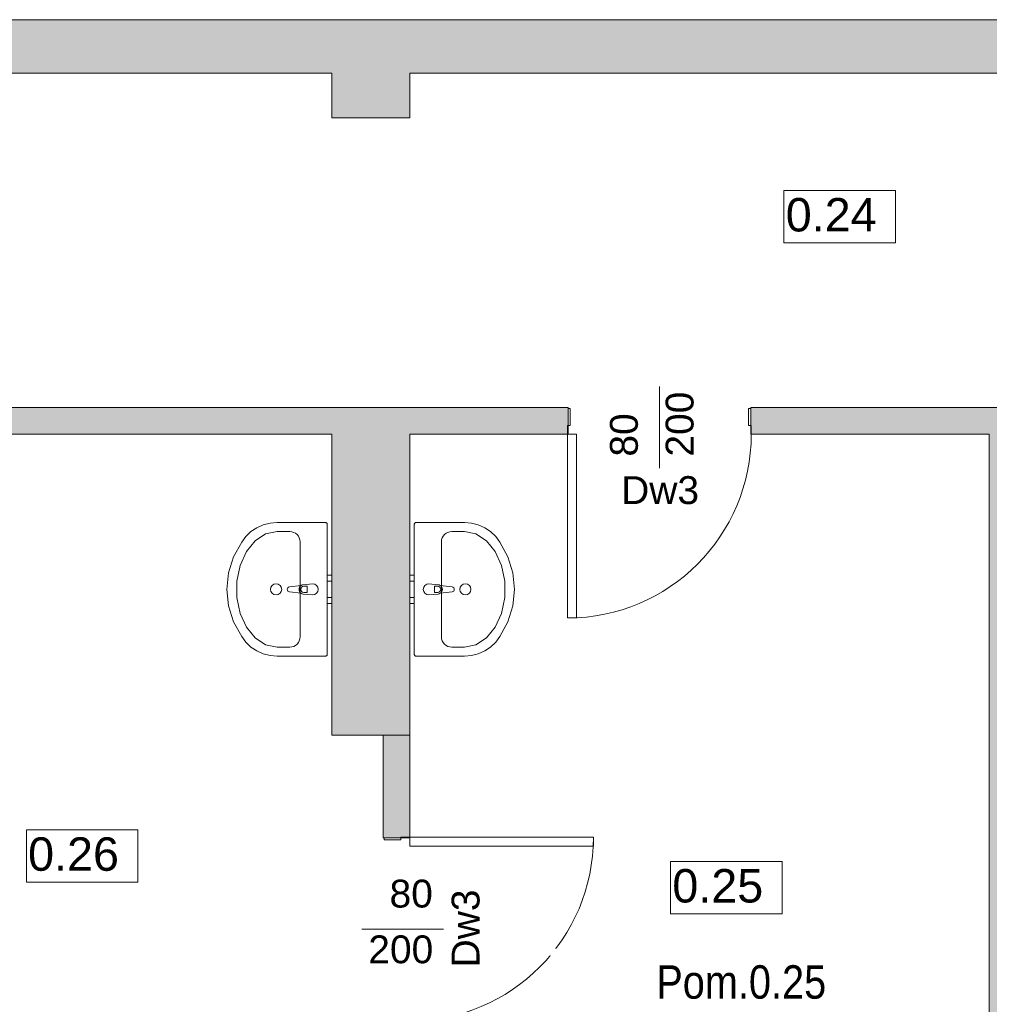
# Model space of a CAD drawing. Header units: millimetres. Extents: x 922208 to 1069538, y -182208 to -99877.
# Tile 135 of 256: x 984187 to 988537, y -170962 to -166545. Entities that reach past the tile are written whole.
import ezdxf

# ---------------------------------------------------------------- set-up
doc = ezdxf.new("R2010")
doc.units = ezdxf.units.MM
doc.header["$MEASUREMENT"] = 0
doc.linetypes.add('HIDDEN', pattern=[20, 10, -10])
for name, color, linetype, lineweight in [('IS_KLIM Opis_Qchł', 7, 'Continuous', 9), ('IS_POWRÓT', 5, 'HIDDEN', 30), ('Nowe_0_Nr_pióra__75', 6, 'Continuous', 15), ('Nowe_210-A Pomieszczenia_Nr_pióra__41', 7, 'Continuous', 15), ('Nowe_220-A Ściany_Nr_pióra__19', 255, 'Continuous', 0), ('Nowe_220-A Ściany_Nr_pióra__23', 7, 'Continuous', 15), ('Nowe_220-A Ściany_Nr_pióra__27', 7, 'Continuous', 25), ('Nowe_220-A Ściany_Nr_pióra__3', 7, 'Continuous', 13), ('Nowe_220-A Ściany_Nr_pióra__7', 7, 'Continuous', 13)]:
    doc.layers.add(name, color=color, linetype=linetype, lineweight=lineweight)
doc.layers.add('Nowe_220-A Ściany_Nr_pióra__45', color=7, linetype='Continuous', lineweight=15, true_color=0x40a5ff)
doc.styles.add('FDBES', font='simplex.shx')
doc.styles.add('STYL_AUTOMATYCZNY_1', font='arial.ttf')

# ---------------------------------------------------------------- blocks, each defined once
blk = doc.blocks.new('parter01')
at = {"layer": 'Nowe_220-A Ściany_Nr_pióra__19', "linetype": 'Continuous', "lineweight": 0}
for points in [[(982656.55075, -106860.02071), (982656.55075, -107100.02068), (990166.55073, -107100.02068), (990166.55073, -106860.02071)], [(985586.55073, -107100.02068), (985586.55073, -107300.02068), (985936.55073, -107300.02068), (985936.55073, -107100.02068)], [(983156.55073, -108720.02068), (986646.55076, -108720.02068), (986646.55076, -108600.02065), (983156.55073, -108600.02065)], [(987466.55079, -108720.02068), (988906.55076, -108720.02068), (988906.55076, -108600.02067), (987466.55079, -108600.02067)], [(985586.55073, -108720.02068), (985586.55073, -110070.02068), (985936.55073, -110070.02068), (985936.55073, -108720.02068)], [(988656.55073, -112850.02068), (988656.55073, -108720.02068), (988536.55073, -108720.02068), (988536.55073, -112850.02068)], [(985936.55074, -110070.02068), (985816.55073, -110070.02068), (985816.55073, -110530.02069), (985936.55074, -110530.02069)]]:
    blk.add_hatch(color=255, dxfattribs=at).paths.add_polyline_path(points)
at = {"layer": 'Nowe_0_Nr_pióra__75', "color": 6, "linetype": 'Continuous', "lineweight": 0}
for p, q in [((985242.71483, -109197.69423), (985290.0465, -109167.05946)), ((985290.0465, -109167.05946), (985341.55073, -109156.56446)), ((985341.55073, -109156.56446), (985397.80073, -109156.56446)), ((986181.55073, -109156.56446), (986125.30073, -109156.56446)), ((986233.05496, -109167.05946), (986181.55073, -109156.56446)), ((986280.38663, -109197.69423), (986233.05496, -109167.05946)), ((985203.39026, -109245.98691), (985242.71483, -109197.69423)), ((985444.67573, -109629.29173), (985444.67573, -109202.01901)), ((986078.42573, -109629.29173), (986078.42573, -109202.01901)), ((986319.7112, -109245.98691), (986280.38663, -109197.69423)), ((985175.25863, -109308.02512), (985203.39026, -109245.98691)), ((986347.84283, -109308.02512), (986319.7112, -109245.98691)), ((985160.599, -109378.78289), (985175.25863, -109308.02512)), ((986362.50246, -109378.78289), (986347.84283, -109308.02512)), ((985160.599, -109452.52785), (985160.599, -109378.78289)), ((985476.01532, -109402.05537), (985461.14472, -109402.05537)), ((985476.01532, -109429.25537), (985476.01532, -109402.05537)), ((986047.08614, -109402.05537), (986061.95674, -109402.05537)), ((986047.08614, -109429.25537), (986047.08614, -109402.05537)), ((986362.50246, -109452.52785), (986362.50246, -109378.78289)), ((985175.25863, -109523.28562), (985160.599, -109452.52785)), ((985461.14472, -109429.25537), (985476.01532, -109429.25537)), ((986061.95674, -109429.25537), (986047.08614, -109429.25537)), ((986347.84283, -109523.28562), (986362.50246, -109452.52785)), ((985203.39026, -109585.32383), (985175.25863, -109523.28562)), ((986319.7112, -109585.32383), (986347.84283, -109523.28562)), ((985242.71483, -109633.61651), (985203.39026, -109585.32383)), ((986280.38663, -109633.61651), (986319.7112, -109585.32383)), ((985290.0465, -109664.25128), (985242.71483, -109633.61651)), ((986233.05496, -109664.25128), (986280.38663, -109633.61651)), ((985341.55073, -109674.74628), (985290.0465, -109664.25128)), ((985397.80073, -109674.74628), (985341.55073, -109674.74628)), ((986125.30073, -109674.74628), (986181.55073, -109674.74628)), ((986181.55073, -109674.74628), (986233.05496, -109664.25128))]:
    blk.add_line(p, q, dxfattribs=at)
for points in [[(985341.55073, -109115.65537), (985557.17573, -109115.65537), (985558.80368, -109115.79348), (985560.38217, -109116.20362), (985561.86323, -109116.87332), (985563.20186, -109117.78224), (985564.3574, -109118.90276), (985565.29472, -109120.20083), (985565.98535, -109121.63701), (985566.4083, -109123.16766), (985566.55073, -109124.74628), (985566.55073, -109415.65537), (985566.55073, -109706.56446), (985566.4083, -109708.14308), (985565.98535, -109709.67374), (985565.29472, -109711.10992), (985564.3574, -109712.40799), (985563.20186, -109713.5285), (985561.86323, -109714.43742), (985560.38217, -109715.10712), (985558.80368, -109715.51726), (985557.17573, -109715.65537), (985341.55073, -109715.65537), (985309.78621, -109712.99094), (985278.96535, -109705.07679), (985250.00379, -109692.14804), (985223.76193, -109674.58878), (985201.01935, -109652.92066), (985182.4517, -109627.78741), (985146.31008, -109561.71121), (985124.06179, -109490.09506), (985116.55073, -109415.65537), (985124.06179, -109341.21569), (985146.31008, -109269.59953), (985182.4517, -109203.52334), (985201.01935, -109178.39008), (985223.76193, -109156.72197), (985250.00379, -109139.16271), (985278.96535, -109126.23396), (985309.78621, -109118.31981)], [(986181.55073, -109115.65537), (985965.92573, -109115.65537), (985964.29778, -109115.79348), (985962.71929, -109116.20362), (985961.23823, -109116.87332), (985959.8996, -109117.78224), (985958.74406, -109118.90276), (985957.80674, -109120.20083), (985957.11611, -109121.63701), (985956.69316, -109123.16766), (985956.55073, -109124.74628), (985956.55073, -109415.65537), (985956.55073, -109706.56446), (985956.69316, -109708.14308), (985957.11611, -109709.67374), (985957.80674, -109711.10992), (985958.74406, -109712.40799), (985959.8996, -109713.5285), (985961.23823, -109714.43742), (985962.71929, -109715.10712), (985964.29778, -109715.51726), (985965.92573, -109715.65537), (986181.55073, -109715.65537), (986213.31525, -109712.99094), (986244.13611, -109705.07679), (986273.09767, -109692.14804), (986299.33954, -109674.58878), (986322.08211, -109652.92066), (986340.64976, -109627.78741), (986376.79138, -109561.71121), (986399.03967, -109490.09506), (986406.55073, -109415.65537), (986399.03967, -109341.21569), (986376.79138, -109269.59953), (986340.64976, -109203.52334), (986322.08211, -109178.39008), (986299.33954, -109156.72197), (986273.09767, -109139.16271), (986244.13611, -109126.23396), (986213.31525, -109118.31981)], [(985566.55073, -109379.15537), (985566.55073, -109352.15537), (985586.55073, -109352.15537), (985586.55073, -109379.15537)], [(985956.55073, -109379.15537), (985956.55073, -109352.15537), (985936.55073, -109352.15537), (985936.55073, -109379.15537)], [(985566.55073, -109479.15537), (985566.55073, -109452.15537), (985586.55073, -109452.15537), (985586.55073, -109479.15537)], [(985956.55073, -109479.15537), (985956.55073, -109452.15537), (985936.55073, -109452.15537), (985936.55073, -109479.15537)]]:
    blk.add_lwpolyline(points, close=True, dxfattribs=at)
for points in [[(985500.92573, -109440.65537), (985458.97292, -109436.65537, -0.1210195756), (985449.45947, -109433.38514), (985396.52573, -109426.75537, -0.8825662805), (985396.52573, -109404.55537), (985449.45947, -109397.9256, -0.1210195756), (985458.97292, -109394.65537), (985500.92573, -109390.65537, -1)], [(986022.17573, -109440.65537), (986064.12854, -109436.65537, 0.1210195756), (986073.64199, -109433.38514), (986126.57573, -109426.75537, 0.8825662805), (986126.57573, -109404.55537), (986073.64199, -109397.9256, 0.1210195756), (986064.12854, -109394.65537), (986022.17573, -109390.65537, 1)]]:
    blk.add_lwpolyline(points, format="xyb", close=True, dxfattribs=at)
for centre in [(985336.87073, -109415.65537), (986186.23073, -109415.65537)]:
    blk.add_circle(centre, 25, dxfattribs=at)
for centre, radius, start, end in [((985460.87284, -109415.65537), 21.08577, 122.77102538, 237.22897462), ((985461.14472, -109415.65537), 13.6, 90, 270), ((986061.95674, -109415.65537), 13.6, 270, 90), ((986062.22862, -109415.65537), 21.08577, 302.77102538, 57.22897462)]:
    blk.add_arc(centre, radius, start, end, dxfattribs=at)
for centre, start_param, end_param in [((985397.80073, -109202.01901), 0, 1.5707963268), ((986125.30073, -109202.01901), 1.5707963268, 3.1415926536), ((985397.80073, -109629.29173), 4.7123889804, 6.2831853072), ((986125.30073, -109629.29173), 3.1415926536, 4.7123889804)]:
    blk.add_ellipse(centre, major_axis=(46.875, 0), ratio=0.9696969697, start_param=start_param, end_param=end_param, dxfattribs=at)
at = {"layer": 'Nowe_210-A Pomieszczenia_Nr_pióra__41', "color": 7, "linetype": 'Continuous', "lineweight": 0}
for p, q in [((987615.43037, -107625.70775), (988115.81037, -107625.70775)), ((987615.43037, -107861.42225), (987615.43037, -107625.70775)), ((988115.81037, -107625.70775), (988115.81037, -107861.42225)), ((988115.81037, -107861.42225), (987615.43037, -107861.42225)), ((984216.36073, -110493.86935), (984716.74073, -110493.86935)), ((984216.36073, -110729.58385), (984216.36073, -110493.86935)), ((984716.74073, -110493.86935), (984716.74073, -110729.58385)), ((987106.60425, -110636.30735), (987606.98425, -110636.30735)), ((987106.60425, -110872.02185), (987106.60425, -110636.30735)), ((987606.98425, -110636.30735), (987606.98425, -110872.02185)), ((984716.74073, -110729.58385), (984216.36073, -110729.58385)), ((987606.98425, -110872.02185), (987106.60425, -110872.02185))]:
    blk.add_line(p, q, dxfattribs=at)
at = {"layer": 'Nowe_220-A Ściany_Nr_pióra__23', "color": 7, "linetype": 'Continuous', "lineweight": 0}
for p, q in [((986646.55073, -108605.02068), (986646.55073, -108720.02068)), ((986656.55073, -108605.02068), (986646.55073, -108605.02068)), ((986656.55073, -108680.02068), (986656.55073, -108605.02068)), ((987456.55073, -108605.02068), (987456.55073, -108680.02068)), ((987466.55073, -108605.02068), (987456.55073, -108605.02068)), ((987466.55073, -108720.02068), (987466.55073, -108605.02068)), ((986644.55073, -108720.02068), (986644.55073, -108680.02068)), ((986644.55073, -108680.02068), (986656.55073, -108680.02068)), ((987456.55073, -108680.02068), (987468.55073, -108680.02068)), ((987468.55073, -108680.02068), (987468.55073, -108720.02068)), ((986646.55073, -108720.02068), (986644.55073, -108720.02068)), ((987468.55073, -108720.02068), (987466.55073, -108720.02068)), ((985821.55073, -110530.02068), (985936.55073, -110530.02068)), ((985821.55073, -110540.02068), (985821.55073, -110530.02068)), ((985896.55073, -110540.02068), (985821.55073, -110540.02068)), ((985936.55073, -110528.02068), (985896.55073, -110528.02068)), ((985896.55073, -110528.02068), (985896.55073, -110540.02068)), ((985936.55073, -110530.02068), (985936.55073, -110528.02068))]:
    blk.add_line(p, q, dxfattribs=at)
at = {"layer": 'Nowe_220-A Ściany_Nr_pióra__27', "color": 7, "linetype": 'Continuous', "lineweight": 0}
for p, q in [((986646.55073, -108605.02068), (986646.55073, -108600.02068)), ((986646.55073, -108605.02068), (986646.55073, -108600.02068)), ((986646.55073, -108720.02068), (986646.55073, -108605.02068)), ((986646.55073, -108720.02068), (986646.55073, -108605.02068)), ((986646.55073, -108720.02068), (986646.55073, -108605.02068)), ((987466.55073, -108605.02068), (987466.55073, -108600.02068)), ((987466.55073, -108605.02068), (987466.55073, -108600.02068)), ((987466.55073, -108720.02068), (987466.55073, -108605.02068)), ((987466.55073, -108720.02068), (987466.55073, -108605.02068)), ((987466.55073, -108720.02068), (987466.55073, -108605.02068)), ((985821.55073, -110530.02068), (985816.55073, -110530.02068)), ((985821.55073, -110530.02068), (985816.55073, -110530.02068)), ((985936.55073, -110530.02068), (985821.55073, -110530.02068)), ((985936.55073, -110530.02068), (985821.55073, -110530.02068)), ((985936.55073, -110530.02068), (985821.55073, -110530.02068))]:
    blk.add_line(p, q, dxfattribs=at)
for points in [[(988956.55073, -106860.02068), (982656.55075, -106860.02068)], [(982996.55073, -107100.02068), (985586.55073, -107100.02068)], [(985586.55073, -107100.02068), (985586.55073, -107300.02068)], [(985936.55073, -107300.02068), (985936.55073, -107100.02068)], [(985936.55073, -107100.02068), (990166.55073, -107100.02068)], [(985586.55073, -107300.02068), (985936.55073, -107300.02068)], [(986646.55073, -108600.02068), (983156.55073, -108600.02068)], [(988906.55076, -108600.02068), (987466.55066, -108600.02068)], [(983156.55073, -108720.02068), (985586.55073, -108720.02068)], [(985586.55073, -108720.02068), (985586.55073, -110070.02068)], [(985936.55073, -108720.02068), (986646.55076, -108720.02068)], [(985936.55073, -110070.02068), (985936.55073, -108720.02068)], [(987466.55079, -108720.02068), (988536.55073, -108720.02068)], [(988536.55073, -108720.02068), (988536.55073, -112850.02068)], [(985586.55073, -110070.02068), (985936.55073, -110070.02068)], [(985936.55073, -110070.02068), (985816.55073, -110070.02068)], [(985816.55073, -110070.02068), (985816.55073, -110530.02069)], [(985936.55073, -110530.02069), (985936.55073, -110070.02068)]]:
    blk.add_lwpolyline(points, dxfattribs=at)
at = {"layer": 'Nowe_220-A Ściany_Nr_pióra__3', "color": 7, "linetype": 'Continuous', "lineweight": 0}
for p, q in [((986644.55073, -109544.02068), (986644.55073, -108720.02068)), ((986644.55073, -108720.02068), (986684.55073, -108720.02068)), ((986684.55073, -108720.02068), (986684.55073, -109544.02068)), ((986684.55073, -109544.02068), (986644.55073, -109544.02068)), ((986760.55073, -110528.02068), (985936.55073, -110528.02068)), ((985936.55073, -110528.02068), (985936.55073, -110568.02068)), ((986760.55073, -110568.02068), (986760.55073, -110528.02068)), ((985936.55073, -110568.02068), (986760.55073, -110568.02068))]:
    blk.add_line(p, q, dxfattribs=at)
for centre in [(986644.55073, -108720.02068), (985936.55073, -110528.02068)]:
    blk.add_arc(centre, 824, 270, 0, dxfattribs=at)
at = {"layer": 'Nowe_220-A Ściany_Nr_pióra__45', "color": 161, "linetype": 'Continuous', "lineweight": 0, "true_color": 0x40a5ff}
for p, q in [((987056.55073, -108871.8064), (987056.55073, -108505.42011)), ((986088.33645, -110940.02068), (985721.95016, -110940.02068))]:
    blk.add_line(p, q, dxfattribs=at)
at = {"layer": 'Nowe_210-A Pomieszczenia_Nr_pióra__41', "color": 7, "linetype": 'Continuous', "lineweight": 0, "char_height": 150, "attachment_point": 2, "style": 'STYL_AUTOMATYCZNY_1'}
for s, insert in [('\\A1;{\\pqc;\\pt0,25;\\fArial|b0|i0|c238|p0;\\W1.000000;0.24\\fArial|b0|i0|c238|p0;\\W1.000000;\\A1{\\H.66x;\\S^  ;}\\fArial|b0|i0|c238|p0;\\W1.000000;\\fArial|b0|i0|c238|p0;\\W1.000000;\\A1{\\H.66x;\\S^  ;}}', (987865.62037, -107659.99346)), ('\\A1;{\\pqc;\\pt0,25;\\fArial|b0|i0|c238|p0;\\W1.000000;0.26\\fArial|b0|i0|c238|p0;\\W1.000000;\\A1{\\H.66x;\\S^  ;}\\fArial|b0|i0|c238|p0;\\W1.000000;\\fArial|b0|i0|c238|p0;\\W1.000000;\\A1{\\H.66x;\\S^  ;}}', (984466.55073, -110528.15507)), ('\\A1;{\\pqc;\\pt0,25;\\fArial|b0|i0|c238|p0;\\W1.000000;0.25\\fArial|b0|i0|c238|p0;\\W1.000000;\\A1{\\H.66x;\\S^  ;}\\fArial|b0|i0|c238|p0;\\W1.000000;\\fArial|b0|i0|c238|p0;\\W1.000000;\\A1{\\H.66x;\\S^  ;}}', (987356.79425, -110670.59306))]:
    blk.add_mtext(s, dxfattribs=dict(at, insert=insert))
at = {"layer": 'Nowe_220-A Ściany_Nr_pióra__7', "color": 7, "linetype": 'Continuous', "lineweight": 0, "char_height": 125, "attachment_point": 7, "rotation": 90, "style": 'STYL_AUTOMATYCZNY_1'}
for s, insert in [('\\A1;{\\pql;\\pt0;\\fArial|b0|i0|c238|p0;\\W1.000000;200\\fArial|b0|i0|c238|p0;\\W1.000000;\\A1{\\H.66x;\\S^  ;}\\fArial|b0|i0|c238|p0;\\W1.000000;\\fArial|b0|i0|c238|p0;\\W1.000000;}', (987246.14293, -108820.02068)), ('\\A1;{\\pql;\\pt0;\\fArial|b0|i0|c238|p0;\\W1.000000;80\\fArial|b0|i0|c238|p0;\\W1.000000;\\A1{\\H.66x;\\S^  ;}\\fArial|b0|i0|c238|p0;\\W1.000000;\\fArial|b0|i0|c238|p0;\\W1.000000;}', (986996.14293, -108820.02068)), ('\\A1;{\\pql;\\pt0;\\fArial|b0|i0|c238|p0;\\W1.000000;Dw3\\fArial|b0|i0|c238|p0;\\W1.000000;\\fArial|b0|i0|c238|p0;\\W1.000000;\\fArial|b0|i0|c238|p0;\\W1.000000;}', (986251.22664, -111111.49118))]:
    blk.add_mtext(s, dxfattribs=dict(at, insert=insert))
at = {"layer": 'Nowe_220-A Ściany_Nr_pióra__7', "color": 7, "linetype": 'Continuous', "lineweight": 0, "char_height": 125, "attachment_point": 7, "style": 'STYL_AUTOMATYCZNY_1'}
for s, insert in [('\\A1;{\\pql;\\pt0;\\fArial|b0|i0|c238|p0;\\W1.000000;Dw3\\fArial|b0|i0|c238|p0;\\W1.000000;\\fArial|b0|i0|c238|p0;\\W1.000000;\\fArial|b0|i0|c238|p0;\\W1.000000;}', (986885.08023, -109034.69659)), ('\\A1;{\\pql;\\pt0;\\fArial|b0|i0|c238|p0;\\W1.000000;80\\fArial|b0|i0|c238|p0;\\W1.000000;\\A1{\\H.66x;\\S^  ;}\\fArial|b0|i0|c238|p0;\\W1.000000;\\fArial|b0|i0|c238|p0;\\W1.000000;}', (985845.86973, -110879.61289)), ('\\A1;{\\pql;\\pt0;\\fArial|b0|i0|c238|p0;\\W1.000000;200\\fArial|b0|i0|c238|p0;\\W1.000000;\\A1{\\H.66x;\\S^  ;}\\fArial|b0|i0|c238|p0;\\W1.000000;\\fArial|b0|i0|c238|p0;\\W1.000000;}', (985750.52923, -111129.61289))]:
    blk.add_mtext(s, dxfattribs=dict(at, insert=insert))

msp = doc.modelspace()

# ---------------------------------------------------------------- block references
at = {"layer": 'IS_POWRÓT', "color": 27, "linetype": 'ByBlock', "lineweight": 30}
msp.add_blockref('parter01', (0, -59685.2), dxfattribs=at)

# ---------------------------------------------------------------- next in the draw order: texts
at = {"layer": 'IS_KLIM Opis_Qchł', "ltscale": 0.01, "insert": (987423.6, -171228.5), "char_height": 150, "width": 1562.129, "attachment_point": 8, "style": 'FDBES', "bg_fill": 3, "box_fill_scale": 1.5, "bg_fill_color": 257, "bg_fill_transparency": 0}
msp.add_mtext('{\\fArial|b0|i0|c238|p34;\\W0.85;\\C222;\\c10748123;Pom.0.25\\PQchł,obl=1,41kW}', dxfattribs=at)

doc.saveas('drawing.dxf')
